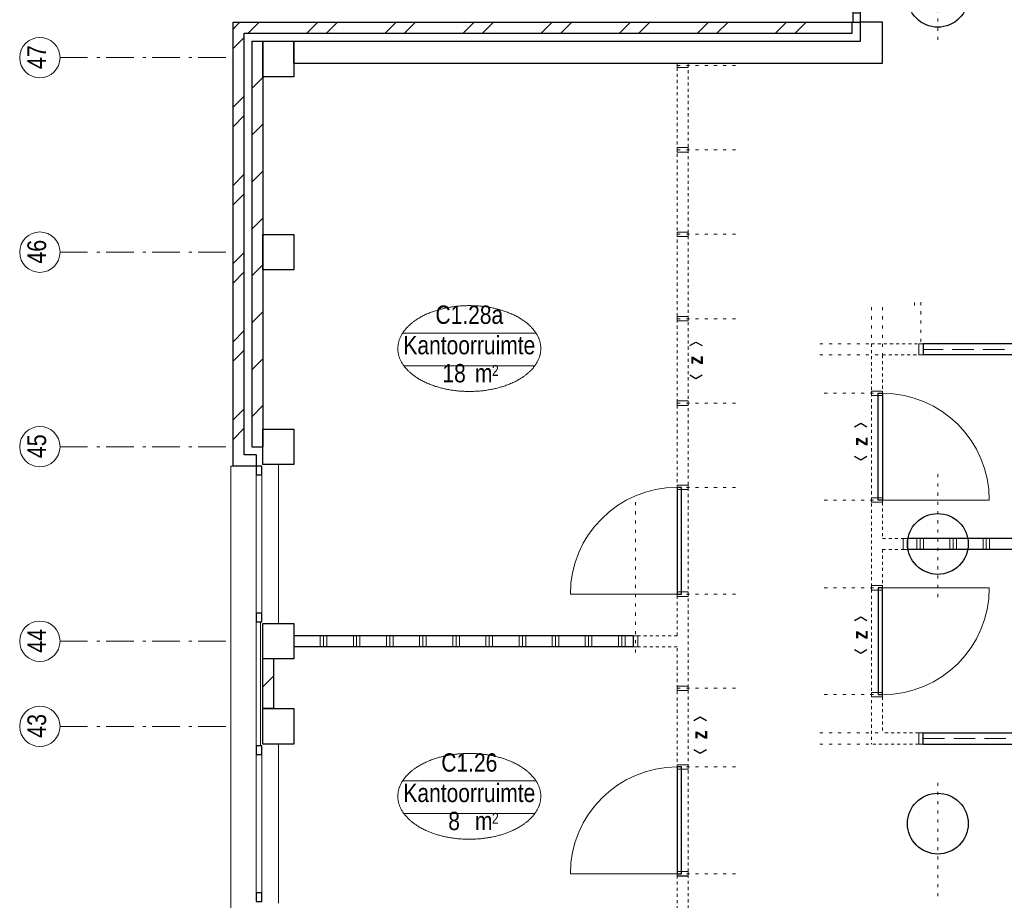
# Model space of a CAD drawing. Header units: millimetres. Extents: x 274611 to 749520, y 175257 to 298905.
# Tile 53 of 251: x 500860 to 509773, y 243488 to 251455. Entities that reach past the tile are written whole.
import ezdxf
from ezdxf.enums import TextEntityAlignment as Align

# ---------------------------------------------------------------- set-up
doc = ezdxf.new("R2010")
doc.units = ezdxf.units.MM
doc.header["$LTSCALE"] = 400
doc.header["$PDMODE"] = 1
doc.header["$PDSIZE"] = 15
for name, pattern in [('STYLE_02', [0.694427, 0.486069, -0.208359]), ('STYLE_05', [0.208282, 0.069427, -0.138855]), ('STYLE_06', [1.041641, 0.625, -0.208282, 0.069427, -0.138931]), ('STYLE_21', [0.138889, 0.069444, -0.069444])]:
    doc.linetypes.add(name, pattern=pattern)
for name, color, linetype, lineweight in [('Binnenkozijnen', 140, 'Continuous', 15), ('Buitenkozijnen', 140, 'Continuous', 15), ('Interieur-deur', 43, 'Continuous', 9), ('Interieur-scheidingswand-horizontaal', 5, 'Continuous', 25), ('Interieur-systeemwand glas', 140, 'STYLE_21', 15), ('Kozijnmerken', 43, 'Continuous', 9), ('Lijn-stramien', 5, 'STYLE_06', 9), ('mat-baksteen', 5, 'Continuous', 25), ('mat-beton (ihwg)', 5, 'Continuous', 25), ('mat-kalkzandsteen', 5, 'Continuous', 25), ('None', 7, 'Continuous', 9), ('Ruimtenummers', 5, 'Continuous', 25)]:
    doc.layers.add(name, color=color, linetype=linetype, lineweight=lineweight)
doc.styles.add('Arial Narrow', font='ARIALN.TTF', dxfattribs={"height": 222.25})
doc.styles.add('Arial Narrow (bold)', font='ARIALNB.TTF', dxfattribs={"height": 172.861111})
doc.styles.get("Standard").update_dxf_attribs({"font": 'arial.ttf'})

# ---------------------------------------------------------------- blocks, each defined once
blk = doc.blocks.new('*X267')
at = {"layer": 'None', "lineweight": 9}
for p, q in [((-15900, 27220), (-15900, 27320)), ((-15870, 27220), (-15870, 27320)), ((-15840, 27220), (-15840, 27320)), ((-15600, 27220), (-15600, 27320)), ((-15570, 27220), (-15570, 27320)), ((-15540, 27220), (-15540, 27320)), ((-15300, 27220), (-15300, 27320)), ((-15270, 27220), (-15270, 27320)), ((-15240, 27220), (-15240, 27320)), ((-15000, 27220), (-15000, 27320)), ((-14970, 27220), (-14970, 27320)), ((-14940, 27220), (-14940, 27320)), ((-14700, 27220), (-14700, 27320)), ((-14670, 27220), (-14670, 27320)), ((-14640, 27220), (-14640, 27320)), ((-14400, 27220), (-14400, 27320)), ((-14370, 27220), (-14370, 27320)), ((-14340, 27220), (-14340, 27320)), ((-14100, 27220), (-14100, 27320)), ((-14070, 27220), (-14070, 27320)), ((-14040, 27220), (-14040, 27320)), ((-13800, 27220), (-13800, 27320)), ((-13770, 27220), (-13770, 27320)), ((-13740, 27220), (-13740, 27320)), ((-13500, 27220), (-13500, 27320)), ((-13470, 27220), (-13470, 27320)), ((-13440, 27220), (-13440, 27320)), ((-13200, 27220), (-13200, 27320)), ((-13170, 27220), (-13170, 27320)), ((-13140, 27220), (-13140, 27320))]:
    blk.add_line(p, q, dxfattribs=at)
blk = doc.blocks.new('Kolom O 550')
at = {"layer": 'mat-beton (ihwg)', "lineweight": 25}
blk.add_circle((0, 0), 275, dxfattribs=at)
blk = doc.blocks.new('*X898')
at = {"layer": 'None', "lineweight": 9}
for p, q in [((-16658.2, 32839.3), (-16627.5, 32870)), ((-16551.1, 32770), (-16451.1, 32870)), ((-16020.4, 32770), (-15920.4, 32870)), ((-15844, 32770), (-15744, 32870)), ((-15313.3, 32770), (-15213.3, 32870)), ((-15136.9, 32770), (-15036.9, 32870)), ((-14606.2, 32770), (-14506.2, 32870)), ((-14429.8, 32770), (-14329.8, 32870)), ((-13899, 32770), (-13799, 32870)), ((-13722.7, 32770), (-13622.7, 32870)), ((-13191.9, 32770), (-13091.9, 32870)), ((-13015.6, 32770), (-12915.6, 32870)), ((-12484.8, 32770), (-12384.8, 32870)), ((-12308.4, 32770), (-12208.4, 32870)), ((-11777.7, 32770), (-11677.7, 32870)), ((-11601.3, 32770), (-11501.3, 32870))]:
    blk.add_line(p, q, dxfattribs=at)
blk = doc.blocks.new('*X930')
at = {"layer": 'None', "lineweight": 9}
blk.add_line((-16418.9, 26856), (-16318.9, 26956), dxfattribs=at)
blk = doc.blocks.new('Gevelpui best 1410 (2D)')
at = {"layer": 'Buitenkozijnen', "lineweight": 15}
for p, q in [((-260, 0), (-260, -1410)), ((-260, 0), (-210, 0)), ((-210, 0), (-210, -1410)), ((-260, -1410), (-210, -1410))]:
    blk.add_line(p, q, dxfattribs=at)
at = {"layer": 'Buitenkozijnen', "color": 92, "lineweight": 25}
for points in [[(-260, 0), (-210, 0), (-210, -80), (-260, -80)], [(-260, -1330), (-210, -1330), (-210, -1410), (-260, -1410)]]:
    blk.add_lwpolyline(points, close=True, dxfattribs=at)
at = {"layer": 'None', "color": 43, "linetype": 'Continuous', "lineweight": 9}
blk.add_line((-410, 15), (-410, -1425), dxfattribs=at)
blk = doc.blocks.new('*X963')
at = {"layer": 'None', "lineweight": 9}
for p, q in [((-16688.9, 32808.5), (-16658.2, 32839.3)), ((-16688.9, 32632.1), (-16588.9, 32732.1)), ((-16688.9, 32101.4), (-16588.9, 32201.4)), ((-16688.9, 31925), (-16588.9, 32025)), ((-16688.9, 31394.3), (-16588.9, 31494.3)), ((-16688.9, 31217.9), (-16588.9, 31317.9)), ((-16688.9, 30687.2), (-16588.9, 30787.2)), ((-16688.9, 30510.8), (-16588.9, 30610.8)), ((-16688.9, 29980.1), (-16588.9, 30080.1)), ((-16688.9, 29803.7), (-16588.9, 29903.7)), ((-16688.9, 29273), (-16588.9, 29373)), ((-16688.9, 29096.6), (-16588.9, 29196.6))]:
    blk.add_line(p, q, dxfattribs=at)
blk = doc.blocks.new('*X964')
at = {"layer": 'None', "lineweight": 9}
for p, q in [((-16518.9, 32695.7), (-16514.6, 32700)), ((-16518.9, 32271.4), (-16418.9, 32371.4)), ((-16518.9, 31847.2), (-16418.9, 31947.2)), ((-16518.9, 31422.9), (-16418.9, 31522.9)), ((-16518.9, 30998.6), (-16418.9, 31098.6)), ((-16518.9, 30574.4), (-16418.9, 30674.4)), ((-16518.9, 30150.1), (-16418.9, 30250.1)), ((-16518.9, 29725.8), (-16418.9, 29825.8)), ((-16518.9, 29301.6), (-16418.9, 29401.6))]:
    blk.add_line(p, q, dxfattribs=at)
blk = doc.blocks.new('*U965')
at = {"layer": 'Buitenkozijnen', "lineweight": 15}
for p, q in [((-11078.9, 34700), (-11008.9, 34700)), ((-11078.9, 32870), (-11078.9, 34700)), ((-11008.9, 32870), (-11008.9, 34700)), ((-11078.9, 32870), (-11008.9, 32870))]:
    blk.add_line(p, q, dxfattribs=at)
blk = doc.blocks.new('*U966')
at = {"layer": 'Buitenkozijnen', "color": 92, "lineweight": 25}
for points in [[(-11008.9, 34700), (-11078.9, 34700), (-11078.9, 34617.3), (-11008.9, 34617.3)], [(-11008.9, 32952.7), (-11078.9, 32952.7), (-11078.9, 32870), (-11008.9, 32870)]]:
    blk.add_lwpolyline(points, close=True, dxfattribs=at)
at = {"layer": 'Buitenkozijnen'}
blk.add_blockref('*U965', (0, 0), dxfattribs=at)
blk = doc.blocks.new('Kolom 280x320')
at = {"layer": 'mat-beton (ihwg)', "lineweight": 25}
blk.add_lwpolyline([(-300, 160), (-20, 160), (-20, -160), (-300, -160)], close=True, dxfattribs=at)
at = {"layer": 'None', "color": 92, "linetype": 'Continuous', "lineweight": 5}
blk.add_point((0, 0), dxfattribs=at)
blk = doc.blocks.new('Ruimtenummer UV 50')
at = {"layer": 'Ruimtenummers', "color": 8, "lineweight": 5}
for p, q in [((602.2, 156.5), (-602.3, 156.5)), ((594.7, -137.5), (-594.8, -137.5))]:
    blk.add_line(p, q, dxfattribs=at)
blk.add_open_spline([(-323.4, 353.8), (-173.3, 405.8), (173.3, 405.8), (323.4, 353.8), (473.5, 301.8), (560.1, 211.8), (646.8, 121.7), (646.8, 17.7), (646.8, -86.3), (560.1, -176.3), (473.5, -266.4), (323.4, -318.4), (173.3, -370.4), (-173.3, -370.4), (-323.4, -318.4), (-473.5, -266.4), (-560.2, -176.3), (-646.8, -86.3), (-646.8, 17.7), (-646.8, 121.7), (-560.2, 211.8), (-473.5, 301.8), (-323.4, 353.8)], degree=2, knots=[0, 0, 0, 0.09962, 0.19924, 0.19924, 0.283607, 0.283607, 0.349619, 0.349619, 0.415638, 0.415638, 0.5, 0.5, 0.59962, 0.69924, 0.69924, 0.783607, 0.783607, 0.849619, 0.849619, 0.915638, 0.915638, 1, 1, 1], dxfattribs=at)
at = {"layer": 'Ruimtenummers', "attachment_point": 2, "style": 'Arial Narrow'}
for s, insert, char_height in [(' m', (103.6, -122.2), 165.95), (' 2', (220.1, -132.8), 96.8)]:
    blk.add_mtext(s, dxfattribs=dict(at, insert=insert, char_height=char_height))
at = {"layer": 'Ruimtenummers', "style": 'Arial Narrow'}
for tag, p in [('Nummer', (0, 406.9)), ('Naam', (0, 131.7)), ('Oppervlak', (-137.9, -122.2))]:
    blk.add_attdef(tag, text='', height=165.9, dxfattribs=at).set_placement(p, align=Align.TOP_CENTER)
blk = doc.blocks.new('Kozijnmerk 50')
at = {"layer": 'Kozijnmerken', "color": 92, "linetype": 'Continuous', "lineweight": 25}
for points in [[(-132.2, 50.6), (-164.8, -5.8), (-132.2, -62.1)], [(132.2, 50.6), (164.8, -5.8), (132.2, -62.1)]]:
    blk.add_lwpolyline(points, dxfattribs=at)
at = {"layer": 'None', "color": 43, "style": 'Arial Narrow (bold)'}
blk.add_attdef('merk', text='', height=138.3, dxfattribs=at).set_placement((0, 0), align=Align.MIDDLE_CENTER)
blk = doc.blocks.new('*U1496')
at = {"layer": 'Interieur-systeemwand glas', "lineweight": 15}
for p, q in [((-10909, 29960), (-10909, 26340)), ((-10809, 29860), (-10809, 28200)), ((-10809, 28100), (-10809, 26440))]:
    blk.add_line(p, q, dxfattribs=at)
blk = doc.blocks.new('*U1497')
at = {"layer": 'Interieur-scheidingswand-horizontaal', "lineweight": 25}
for p, q in [((-10442, 29960), (-10442, 29860)), ((-7206, 29960), (-10442, 29960)), ((-7206, 29960), (-7206, 29860)), ((-7206, 29860), (-10442, 29860))]:
    blk.add_line(p, q, dxfattribs=at)
at = {"layer": 'Interieur-scheidingswand-horizontaal', "linetype": 'STYLE_02', "lineweight": 9}
blk.add_line((-7206, 29910), (-10442, 29910), dxfattribs=at)
blk = doc.blocks.new('*X1498')
at = {"layer": 'None', "lineweight": 9}
for p, q in [((-10500, 28100), (-10500, 28200)), ((-10470, 28100), (-10470, 28200)), ((-10440, 28100), (-10440, 28200)), ((-10200, 28100), (-10200, 28200)), ((-10170, 28100), (-10170, 28200)), ((-10140, 28100), (-10140, 28200)), ((-9900, 28100), (-9900, 28200)), ((-9870, 28100), (-9870, 28200)), ((-9840, 28100), (-9840, 28200)), ((-9600, 28100), (-9600, 28200)), ((-9570, 28100), (-9570, 28200)), ((-9540, 28100), (-9540, 28200)), ((-9300, 28100), (-9300, 28200)), ((-9270, 28100), (-9270, 28200)), ((-9240, 28100), (-9240, 28200)), ((-9000, 28100), (-9000, 28200)), ((-8970, 28100), (-8970, 28200)), ((-8940, 28100), (-8940, 28200)), ((-8700, 28100), (-8700, 28200)), ((-8670, 28100), (-8670, 28200)), ((-8640, 28100), (-8640, 28200)), ((-8400, 28100), (-8400, 28200)), ((-8370, 28100), (-8370, 28200)), ((-8340, 28100), (-8340, 28200)), ((-8100, 28100), (-8100, 28200)), ((-8070, 28100), (-8070, 28200)), ((-8040, 28100), (-8040, 28200)), ((-7800, 28100), (-7800, 28200)), ((-7770, 28100), (-7770, 28200)), ((-7740, 28100), (-7740, 28200)), ((-7500, 28100), (-7500, 28200)), ((-7470, 28100), (-7470, 28200)), ((-7440, 28100), (-7440, 28200))]:
    blk.add_line(p, q, dxfattribs=at)
blk = doc.blocks.new('*U1499')
at = {"layer": 'Interieur-scheidingswand-horizontaal', "lineweight": 25}
for p, q in [((-10584, 28200), (-10584, 28100)), ((-7206, 28200), (-10584, 28200)), ((-7206, 28200), (-7206, 28100)), ((-7206, 28100), (-10584, 28100))]:
    blk.add_line(p, q, dxfattribs=at)
at = {"layer": 'Interieur-scheidingswand-horizontaal'}
blk.add_blockref('*X1498', (0, 0), dxfattribs=at)
blk = doc.blocks.new('*U1500')
at = {"layer": 'Interieur-systeemwand glas', "lineweight": 15}
for p, q in [((-10909, 29960), (-10482, 29960)), ((-10809, 29860), (-10482, 29860))]:
    blk.add_line(p, q, dxfattribs=at)
blk = doc.blocks.new('*U1501')
at = {"layer": 'Interieur-systeemwand glas', "lineweight": 15}
for p, q in [((-10809, 28200), (-10559, 28200)), ((-10809, 28100), (-10559, 28100))]:
    blk.add_line(p, q, dxfattribs=at)
blk = doc.blocks.new('*U1502')
at = {"layer": 'Interieur-deur', "color": 140, "linetype": 'Continuous', "lineweight": 15}
blk.add_line((-9845.2, 27753), (-10809, 27753), dxfattribs=at)
at = {"layer": 'Interieur-deur', "color": 92, "linetype": 'Continuous', "lineweight": 25}
blk.add_lwpolyline([(-10809, 26787), (-10809, 27753), (-10849, 27753), (-10849, 26787)], close=True, dxfattribs=at)
at = {"layer": 'Interieur-deur', "color": 140, "linetype": 'Continuous', "lineweight": 15}
blk.add_arc((-10809, 27753), 966, 270, 0, dxfattribs=at)
at = {"layer": 'Interieur-systeemwand glas', "color": 43, "linetype": 'Continuous', "lineweight": 9}
for points in [[(-10809, 27733), (-10809, 27773), (-10909, 27773), (-10909, 27733)], [(-10809, 26767), (-10809, 26807), (-10909, 26807), (-10909, 26767)]]:
    blk.add_lwpolyline(points, close=True, dxfattribs=at)
at = {"layer": 'Lijn-stramien', "color": 8, "linetype": 'STYLE_05', "lineweight": 5}
for p, q in [((-10809, 27753), (-11385, 27753)), ((-10809, 26787), (-11385, 26787))]:
    blk.add_line(p, q, dxfattribs=at)
at = {"layer": 'None', "linetype": 'Continuous', "lineweight": 5}
for p in [(-10809, 27753), (-10809, 26787)]:
    blk.add_point(p, dxfattribs=at)
blk = doc.blocks.new('*U1503')
at = {"layer": 'Interieur-systeemwand glas', "lineweight": 15}
for p, q in [((-10482, 26440), (-10809, 26440)), ((-10482, 26340), (-10909, 26340))]:
    blk.add_line(p, q, dxfattribs=at)
blk = doc.blocks.new('*U1504')
at = {"layer": 'Interieur-deur', "color": 140, "linetype": 'Continuous', "lineweight": 15}
blk.add_line((-9845.2, 28547), (-10809, 28547), dxfattribs=at)
at = {"layer": 'Interieur-deur', "color": 92, "linetype": 'Continuous', "lineweight": 25}
blk.add_lwpolyline([(-10809, 29513), (-10809, 28547), (-10849, 28547), (-10849, 29513)], close=True, dxfattribs=at)
at = {"layer": 'Interieur-deur', "color": 140, "linetype": 'Continuous', "lineweight": 15}
blk.add_arc((-10809, 28547), 966, 0, 90, dxfattribs=at)
at = {"layer": 'Interieur-systeemwand glas', "color": 43, "linetype": 'Continuous', "lineweight": 9}
for points in [[(-10809, 29533), (-10809, 29493), (-10909, 29493), (-10909, 29533)], [(-10809, 28567), (-10809, 28527), (-10909, 28527), (-10909, 28567)]]:
    blk.add_lwpolyline(points, close=True, dxfattribs=at)
at = {"layer": 'Lijn-stramien', "color": 8, "linetype": 'STYLE_05', "lineweight": 5}
for p, q in [((-10809, 29513), (-11385, 29513)), ((-10809, 28547), (-11385, 28547))]:
    blk.add_line(p, q, dxfattribs=at)
at = {"layer": 'None', "linetype": 'Continuous', "lineweight": 5}
for p in [(-10809, 29513), (-10809, 28547)]:
    blk.add_point(p, dxfattribs=at)
blk = doc.blocks.new('*U1505')
at = {"layer": 'Interieur-systeemwand glas', "color": 43, "linetype": 'Continuous', "lineweight": 9}
blk.add_lwpolyline([(-10584, 28200), (-10584, 28100), (-10624, 28100), (-10624, 28200)], close=True, dxfattribs=at)
at = {"layer": 'Interieur-systeemwand glas', "color": 43, "linetype": 'Continuous', "lineweight": 15}
blk.add_point((-10604, 28200), dxfattribs=at)
blk = doc.blocks.new('*U1516')
at = {"layer": 'Interieur-scheidingswand-horizontaal', "lineweight": 25}
for p, q in [((-10442, 26440), (-7206, 26440)), ((-10442, 26340), (-10442, 26440)), ((-7206, 26340), (-7206, 26440)), ((-10442, 26340), (-7206, 26340))]:
    blk.add_line(p, q, dxfattribs=at)
at = {"layer": 'Interieur-scheidingswand-horizontaal', "linetype": 'STYLE_02', "lineweight": 9}
blk.add_line((-10442, 26390), (-7206, 26390), dxfattribs=at)
blk = doc.blocks.new('*U1517')
at = {"layer": 'Interieur-systeemwand glas', "lineweight": 15}
for p, q in [((-6739, 26340), (-6739, 29960)), ((-6839, 28200), (-6839, 29860)), ((-6839, 26440), (-6839, 28100))]:
    blk.add_line(p, q, dxfattribs=at)
blk = doc.blocks.new('*U1518')
at = {"layer": 'Interieur-systeemwand glas', "lineweight": 15}
for p, q in [((-7166, 29960), (-6739, 29960)), ((-7166, 29860), (-6839, 29860))]:
    blk.add_line(p, q, dxfattribs=at)
blk = doc.blocks.new('*U1519')
at = {"layer": 'Interieur-systeemwand glas', "lineweight": 15}
for p, q in [((-7166, 28200), (-6839, 28200)), ((-7166, 28100), (-6839, 28100))]:
    blk.add_line(p, q, dxfattribs=at)
blk = doc.blocks.new('*U1520')
at = {"layer": 'Interieur-systeemwand glas', "lineweight": 15}
for p, q in [((-6839, 26440), (-7166, 26440)), ((-6739, 26340), (-7166, 26340))]:
    blk.add_line(p, q, dxfattribs=at)
blk = doc.blocks.new('*U1529')
at = {"layer": 'Interieur-systeemwand glas', "color": 43, "linetype": 'Continuous', "lineweight": 9}
blk.add_lwpolyline([(-6839, 29533), (-6839, 29493), (-6739, 29493), (-6739, 29533)], close=True, dxfattribs=at)
at = {"layer": 'None', "linetype": 'Continuous', "lineweight": 5}
blk.add_point((-6839, 29513), dxfattribs=at)
blk = doc.blocks.new('*U1530')
at = {"layer": 'Interieur-systeemwand glas', "color": 43, "linetype": 'Continuous', "lineweight": 9}
blk.add_lwpolyline([(-6839, 28624), (-6839, 28584), (-6739, 28584), (-6739, 28624)], close=True, dxfattribs=at)
at = {"layer": 'None', "linetype": 'Continuous', "lineweight": 5}
blk.add_point((-6839, 28604), dxfattribs=at)
blk = doc.blocks.new('*U1531')
at = {"layer": 'Interieur-systeemwand glas', "color": 43, "linetype": 'Continuous', "lineweight": 9}
blk.add_lwpolyline([(-6839, 27676), (-6839, 27716), (-6739, 27716), (-6739, 27676)], close=True, dxfattribs=at)
at = {"layer": 'None', "linetype": 'Continuous', "lineweight": 5}
blk.add_point((-6839, 27696), dxfattribs=at)
blk = doc.blocks.new('*U1532')
at = {"layer": 'Interieur-systeemwand glas', "color": 43, "linetype": 'Continuous', "lineweight": 9}
blk.add_lwpolyline([(-6839, 26767), (-6839, 26807), (-6739, 26807), (-6739, 26767)], close=True, dxfattribs=at)
at = {"layer": 'None', "linetype": 'Continuous', "lineweight": 5}
blk.add_point((-6839, 26787), dxfattribs=at)
blk = doc.blocks.new('*U1533')
at = {"layer": 'Interieur-systeemwand glas', "color": 43, "linetype": 'Continuous', "lineweight": 9}
blk.add_lwpolyline([(-7206, 29960), (-7206, 29860), (-7166, 29860), (-7166, 29960)], close=True, dxfattribs=at)
at = {"layer": 'Interieur-systeemwand glas', "color": 43, "linetype": 'Continuous', "lineweight": 15}
blk.add_point((-7186, 29960), dxfattribs=at)
blk = doc.blocks.new('*U1534')
at = {"layer": 'Interieur-systeemwand glas', "color": 43, "linetype": 'Continuous', "lineweight": 9}
blk.add_lwpolyline([(-7206, 28200), (-7206, 28100), (-7166, 28100), (-7166, 28200)], close=True, dxfattribs=at)
at = {"layer": 'Interieur-systeemwand glas', "color": 43, "linetype": 'Continuous', "lineweight": 15}
blk.add_point((-7186, 28200), dxfattribs=at)
blk = doc.blocks.new('*U1535')
at = {"layer": 'Interieur-systeemwand glas', "color": 43, "linetype": 'Continuous', "lineweight": 9}
blk.add_lwpolyline([(-7206, 26340), (-7206, 26440), (-7166, 26440), (-7166, 26340)], close=True, dxfattribs=at)
at = {"layer": 'Interieur-systeemwand glas', "color": 43, "linetype": 'Continuous', "lineweight": 15}
blk.add_point((-7186, 26340), dxfattribs=at)
blk = doc.blocks.new('*U1554')
at = {"layer": 'Interieur-systeemwand glas', "color": 43, "linetype": 'Continuous', "lineweight": 9}
for points in [[(-10442, 29960), (-10442, 29860), (-10482, 29860), (-10482, 29960)], [(-10442, 26340), (-10442, 26440), (-10482, 26440), (-10482, 26340)]]:
    blk.add_lwpolyline(points, close=True, dxfattribs=at)
at = {"layer": 'Interieur-systeemwand glas', "color": 43, "linetype": 'Continuous', "lineweight": 15}
for p in [(-10462, 29960), (-10462, 26340)]:
    blk.add_point(p, dxfattribs=at)
at = {"layer": 'Lijn-stramien', "color": 8, "linetype": 'STYLE_05', "lineweight": 5}
for p, q in [((-10462, 30338.4), (-10462, 29960)), ((-7186, 29860), (-7186, 30333.4)), ((-6839, 29860), (-6839, 30333.4)), ((-6739, 29860), (-6739, 30333.4)), ((-10909, 30293), (-10909, 29955)), ((-10809, 30293), (-10809, 29855)), ((-11376.9, 29960), (-10909, 29960)), ((-6271, 29960), (-6739, 29960)), ((-11376.9, 29860), (-10809, 29860)), ((-6271, 29860), (-6839, 29860)), ((-6839, 29513), (-6263, 29513)), ((-6839, 28604), (-6263, 28604)), ((-6839, 27696), (-6263, 27696)), ((-6839, 26787), (-6263, 26787)), ((-11376.9, 26440), (-10809, 26440)), ((-6271, 26440), (-6839, 26440)), ((-11376.9, 26340), (-10909, 26340)), ((-6271, 26340), (-6739, 26340))]:
    blk.add_line(p, q, dxfattribs=at)
at = {"layer": 'Interieur-scheidingswand-horizontaal'}
for name in ['*U1497', '*U1499', '*U1516']:
    blk.add_blockref(name, (0, 0), dxfattribs=at)
at = {"layer": 'Interieur-systeemwand glas'}
for name in ['*U1496', '*U1500', '*U1518', '*U1517', '*U1501', '*U1519', '*U1503', '*U1520']:
    blk.add_blockref(name, (0, 0), dxfattribs=at)
at = {"layer": 'Interieur-systeemwand glas', "color": 7}
for name in ['*U1504', '*U1502']:
    blk.add_blockref(name, (0, 0), dxfattribs=at)
at = {"layer": 'None', "color": 7}
for name in ['*U1533', '*U1529', '*U1530', '*U1505', '*U1534', '*U1531', '*U1532', '*U1535']:
    blk.add_blockref(name, (0, 0), dxfattribs=at)
blk = doc.blocks.new('*U1559')
at = {"layer": 'Binnenkozijnen', "color": 7}
blk.add_blockref('*U1554', (0, 0), dxfattribs=at)
blk = doc.blocks.new('*U1604')
at = {"layer": 'Kozijnmerken', "color": 92, "linetype": 'Continuous', "lineweight": 25}
for points in [[(-12516.6, 26554), (-12460.3, 26586.5), (-12403.9, 26554)], [(-12516.6, 26289.5), (-12460.3, 26257), (-12403.9, 26289.5)]]:
    blk.add_lwpolyline(points, dxfattribs=at)
at = {"layer": 'Kozijnmerken', "color": 0, "flags": 1}
blk.add_attdef('merk', (-12566.3, 26249.4), '', height=4.23, dxfattribs=at)
at = {"layer": 'None', "color": 43, "insert": (-12466, 26421.7), "char_height": 138.3, "attachment_point": 5, "rotation": 90, "style": 'Arial Narrow (bold)'}
blk.add_mtext('z', dxfattribs=at)
blk = doc.blocks.new('*U1605')
at = {"layer": 'Kozijnmerken', "color": 92, "linetype": 'Continuous', "lineweight": 25}
for points in [[(-12554.6, 29944.2), (-12498.3, 29976.8), (-12441.9, 29944.2)], [(-12554.6, 29679.8), (-12498.3, 29647.2), (-12441.9, 29679.8)]]:
    blk.add_lwpolyline(points, dxfattribs=at)
at = {"layer": 'Kozijnmerken', "color": 0, "flags": 1}
blk.add_attdef('merk', (-12604.3, 29639.6), '', height=4.23, dxfattribs=at)
at = {"layer": 'None', "color": 43, "insert": (-12504, 29812), "char_height": 138.3, "attachment_point": 5, "rotation": 90, "style": 'Arial Narrow (bold)'}
blk.add_mtext('z', dxfattribs=at)
blk = doc.blocks.new('*U1620')
at = {"layer": 'Interieur-systeemwand glas', "color": 43, "linetype": 'Continuous', "lineweight": 9}
for points in [[(-12668.9, 25185.5), (-12568.9, 25185.5), (-12568.9, 25145.5), (-12668.9, 25145.5)], [(-13065.9, 24690), (-13065.9, 24790), (-13025.9, 24790), (-13025.9, 24690)], [(-12668.9, 24334.5), (-12568.9, 24334.5), (-12568.9, 24294.5), (-12668.9, 24294.5)]]:
    blk.add_lwpolyline(points, close=True, dxfattribs=at)
at = {"layer": 'Interieur-systeemwand glas', "color": 43, "linetype": 'Continuous', "lineweight": 15}
for p in [(-12668.9, 25165.5), (-12668.9, 25165.5), (-13045.9, 24690), (-12668.9, 24314.5)]:
    blk.add_point(p, dxfattribs=at)
at = {"layer": 'Lijn-stramien', "color": 8, "linetype": 'STYLE_05', "lineweight": 5}
for p, q in [((-12668.9, 25165.5), (-12092.9, 25165.5)), ((-12668.9, 25165.5), (-12092.9, 25165.5)), ((-12668.9, 24314.5), (-12092.9, 24314.5))]:
    blk.add_line(p, q, dxfattribs=at)
at = {"layer": 'None', "linetype": 'Continuous', "lineweight": 5}
blk.add_point((-13065.9, 24740), dxfattribs=at)
blk = doc.blocks.new('*U1626')
at = {"layer": 'Interieur-deur', "color": 140, "linetype": 'Continuous', "lineweight": 15}
blk.add_line((-13632.7, 25166.5), (-12668.9, 25166.5), dxfattribs=at)
at = {"layer": 'Interieur-deur', "color": 92, "linetype": 'Continuous', "lineweight": 25}
blk.add_lwpolyline([(-12668.9, 26132.5), (-12668.9, 25166.5), (-12628.9, 25166.5), (-12628.9, 26132.5)], close=True, dxfattribs=at)
at = {"layer": 'Interieur-deur', "color": 140, "linetype": 'Continuous', "lineweight": 15}
blk.add_arc((-12668.9, 25166.5), 966, 90, 180, dxfattribs=at)
at = {"layer": 'Interieur-systeemwand glas', "color": 43, "linetype": 'Continuous', "lineweight": 9}
for points in [[(-12668.9, 26152.5), (-12668.9, 26112.5), (-12568.9, 26112.5), (-12568.9, 26152.5)], [(-12668.9, 25186.5), (-12668.9, 25146.5), (-12568.9, 25146.5), (-12568.9, 25186.5)]]:
    blk.add_lwpolyline(points, close=True, dxfattribs=at)
at = {"layer": 'Lijn-stramien', "color": 8, "linetype": 'STYLE_05', "lineweight": 5}
for p, q in [((-12668.9, 26132.5), (-12092.9, 26132.5)), ((-12668.9, 25166.5), (-12092.9, 25166.5))]:
    blk.add_line(p, q, dxfattribs=at)
at = {"layer": 'None', "linetype": 'Continuous', "lineweight": 5}
for p in [(-12668.9, 26132.5), (-12668.9, 25166.5)]:
    blk.add_point(p, dxfattribs=at)
blk = doc.blocks.new('*U1628')
at = {"layer": 'Interieur-systeemwand glas', "color": 43, "linetype": 'Continuous', "lineweight": 9}
blk.add_lwpolyline([(-12668.9, 26152.5), (-12568.9, 26152.5), (-12568.9, 26112.5), (-12668.9, 26112.5)], close=True, dxfattribs=at)
at = {"layer": 'Interieur-systeemwand glas', "color": 43, "linetype": 'Continuous', "lineweight": 15}
for p in [(-12668.9, 26844.5), (-12668.9, 26132.5)]:
    blk.add_point(p, dxfattribs=at)
at = {"layer": 'Lijn-stramien', "color": 8, "linetype": 'STYLE_05', "lineweight": 5}
for p, q in [((-12668.9, 26844.5), (-12092.9, 26844.5)), ((-12668.9, 26132.5), (-12092.9, 26132.5))]:
    blk.add_line(p, q, dxfattribs=at)
blk = doc.blocks.new('*U1629')
at = {"layer": 'Interieur-deur', "color": 140, "linetype": 'Continuous', "lineweight": 15}
blk.add_line((-13632.7, 27695.5), (-12668.9, 27695.5), dxfattribs=at)
at = {"layer": 'Interieur-deur', "color": 92, "linetype": 'Continuous', "lineweight": 25}
blk.add_lwpolyline([(-12668.9, 28661.5), (-12668.9, 27695.5), (-12628.9, 27695.5), (-12628.9, 28661.5)], close=True, dxfattribs=at)
at = {"layer": 'Interieur-deur', "color": 140, "linetype": 'Continuous', "lineweight": 15}
blk.add_arc((-12668.9, 27695.5), 966, 90, 180, dxfattribs=at)
at = {"layer": 'Interieur-systeemwand glas', "color": 43, "linetype": 'Continuous', "lineweight": 9}
for points in [[(-12668.9, 28681.5), (-12668.9, 28641.5), (-12568.9, 28641.5), (-12568.9, 28681.5)], [(-12668.9, 27715.5), (-12668.9, 27675.5), (-12568.9, 27675.5), (-12568.9, 27715.5)]]:
    blk.add_lwpolyline(points, close=True, dxfattribs=at)
at = {"layer": 'Lijn-stramien', "color": 8, "linetype": 'STYLE_05', "lineweight": 5}
for p, q in [((-12668.9, 28661.5), (-12092.9, 28661.5)), ((-12668.9, 27695.5), (-12092.9, 27695.5))]:
    blk.add_line(p, q, dxfattribs=at)
at = {"layer": 'None', "linetype": 'Continuous', "lineweight": 5}
for p in [(-12668.9, 28661.5), (-12668.9, 27695.5)]:
    blk.add_point(p, dxfattribs=at)
blk = doc.blocks.new('*U1631')
at = {"layer": 'Interieur-systeemwand glas', "color": 43, "linetype": 'Continuous', "lineweight": 9}
blk.add_lwpolyline([(-12668.9, 32500), (-12568.9, 32500), (-12568.9, 32460), (-12668.9, 32460)], close=True, dxfattribs=at)
at = {"layer": 'Interieur-systeemwand glas', "color": 43, "linetype": 'Continuous', "lineweight": 15}
blk.add_point((-12668.9, 32480), dxfattribs=at)
blk = doc.blocks.new('*U1632')
at = {"layer": 'Interieur-systeemwand glas', "color": 43, "linetype": 'Continuous', "lineweight": 9}
blk.add_lwpolyline([(-12668.9, 31736), (-12568.9, 31736), (-12568.9, 31696), (-12668.9, 31696)], close=True, dxfattribs=at)
at = {"layer": 'Interieur-systeemwand glas', "color": 43, "linetype": 'Continuous', "lineweight": 15}
blk.add_point((-12668.9, 31716), dxfattribs=at)
blk = doc.blocks.new('*U1633')
at = {"layer": 'Interieur-systeemwand glas', "color": 43, "linetype": 'Continuous', "lineweight": 9}
blk.add_lwpolyline([(-12668.9, 30972), (-12568.9, 30972), (-12568.9, 30932), (-12668.9, 30932)], close=True, dxfattribs=at)
at = {"layer": 'Interieur-systeemwand glas', "color": 43, "linetype": 'Continuous', "lineweight": 15}
blk.add_point((-12668.9, 30952), dxfattribs=at)
blk = doc.blocks.new('*U1634')
at = {"layer": 'Interieur-systeemwand glas', "color": 43, "linetype": 'Continuous', "lineweight": 9}
blk.add_lwpolyline([(-12668.9, 30208), (-12568.9, 30208), (-12568.9, 30168), (-12668.9, 30168)], close=True, dxfattribs=at)
at = {"layer": 'Interieur-systeemwand glas', "color": 43, "linetype": 'Continuous', "lineweight": 15}
blk.add_point((-12668.9, 30188), dxfattribs=at)
blk = doc.blocks.new('*U1635')
at = {"layer": 'Interieur-systeemwand glas', "color": 43, "linetype": 'Continuous', "lineweight": 9}
blk.add_lwpolyline([(-12668.9, 29444), (-12568.9, 29444), (-12568.9, 29404), (-12668.9, 29404)], close=True, dxfattribs=at)
at = {"layer": 'Interieur-systeemwand glas', "color": 43, "linetype": 'Continuous', "lineweight": 15}
blk.add_point((-12668.9, 29424), dxfattribs=at)
blk = doc.blocks.new('*U1640')
at = {"layer": 'Interieur-systeemwand glas', "color": 43, "linetype": 'Continuous', "lineweight": 9}
blk.add_lwpolyline([(-12668.9, 28681.5), (-12568.9, 28681.5), (-12568.9, 28641.5), (-12668.9, 28641.5)], close=True, dxfattribs=at)
at = {"layer": 'Interieur-systeemwand glas', "color": 43, "linetype": 'Continuous', "lineweight": 15}
blk.add_point((-12668.9, 28661.5), dxfattribs=at)
at = {"layer": 'Lijn-stramien', "color": 8, "linetype": 'STYLE_05', "lineweight": 5}
for p, q in [((-12668.9, 32480), (-12092.9, 32480)), ((-12668.9, 31716), (-12092.9, 31716)), ((-12668.9, 30952), (-12092.9, 30952)), ((-12668.9, 30188), (-12092.9, 30188)), ((-12668.9, 29424), (-12092.9, 29424)), ((-12668.9, 28661.5), (-12092.9, 28661.5))]:
    blk.add_line(p, q, dxfattribs=at)
at = {"layer": 'None', "color": 7}
for name in ['*U1631', '*U1632', '*U1633', '*U1634', '*U1635']:
    blk.add_blockref(name, (0, 0), dxfattribs=at)
blk = doc.blocks.new('*U1647')
at = {"layer": 'Interieur-systeemwand glas', "lineweight": 15}
for p, q in [((-13027.9, 27320), (-12668.9, 27320)), ((-13027.9, 27220), (-12668.9, 27220))]:
    blk.add_line(p, q, dxfattribs=at)
blk = doc.blocks.new('*U1649')
at = {"layer": 'Interieur-systeemwand glas', "color": 43, "linetype": 'Continuous', "lineweight": 9}
for points in [[(-12668.9, 27715.5), (-12568.9, 27715.5), (-12568.9, 27675.5), (-12668.9, 27675.5)], [(-13065.9, 27220), (-13065.9, 27320), (-13025.9, 27320), (-13025.9, 27220)], [(-12668.9, 26864.5), (-12568.9, 26864.5), (-12568.9, 26824.5), (-12668.9, 26824.5)]]:
    blk.add_lwpolyline(points, close=True, dxfattribs=at)
at = {"layer": 'Interieur-systeemwand glas', "color": 43, "linetype": 'Continuous', "lineweight": 15}
for p in [(-12668.9, 27695.5), (-12668.9, 27695.5), (-13045.9, 27220), (-12668.9, 26844.5)]:
    blk.add_point(p, dxfattribs=at)
at = {"layer": 'Lijn-stramien', "color": 8, "linetype": 'STYLE_05', "lineweight": 5}
for p, q in [((-12668.9, 27695.5), (-12092.9, 27695.5)), ((-12668.9, 27695.5), (-12092.9, 27695.5)), ((-12668.9, 26844.5), (-12092.9, 26844.5))]:
    blk.add_line(p, q, dxfattribs=at)
at = {"layer": 'None', "linetype": 'Continuous', "lineweight": 5}
blk.add_point((-13065.9, 27270), dxfattribs=at)
blk = doc.blocks.new('*U1650')
at = {"layer": 'Interieur-scheidingswand-horizontaal', "color": 7}
for name in ['*U1640', '*U1629', '*U1626']:
    blk.add_blockref(name, (0, 0), dxfattribs=at)
at = {"layer": 'Interieur-systeemwand glas'}
blk.add_blockref('*U1647', (0, 0), dxfattribs=at)
at = {"layer": 'Kozijnmerken', "color": 7}
for name in ['*U1605', '*U1604']:
    blk.add_blockref(name, (0, 0), dxfattribs=at)
at = {"layer": 'None', "color": 7}
for name in ['*U1649', '*U1628', '*U1620']:
    blk.add_blockref(name, (0, 0), dxfattribs=at)

msp = doc.modelspace()

# ---------------------------------------------------------------- linework, layer by layer
at = {"layer": 'Buitenkozijnen', "color": 43, "lineweight": 9, "flags": 128}
msp.add_lwpolyline([(503001.24035, 247417.18879), (502771.28099, 247417.18879), (502771.28099, 227637.18879), (502791.28099, 227637.18879)], dxfattribs=at)
at = {"layer": 'Buitenkozijnen', "lineweight": 15}
msp.add_lwpolyline([(503001.24035, 246007.18879), (503041.28099, 246007.18879), (503041.28099, 244887.18879), (503001.24035, 244887.18879)], close=True, dxfattribs=at)
at = {"layer": 'Interieur-scheidingswand-horizontaal', "lineweight": 25}
for p, q in [((503341.28099, 245882.18879), (503341.28099, 245782.18879)), ((506414.28099, 245882.18879), (503341.28099, 245882.18879)), ((506414.28099, 245882.18879), (506414.28099, 245782.18879)), ((506414.28099, 245782.18879), (503341.28099, 245782.18879))]:
    msp.add_line(p, q, dxfattribs=at)
at = {"layer": 'Interieur-systeemwand glas', "lineweight": 15}
for p, q in [((506811.28099, 245882.18879), (506811.28099, 251062.18879)), ((506911.28099, 232692.18879), (506911.28099, 251062.18879)), ((506811.28099, 243352.18879), (506811.28099, 245782.18879))]:
    msp.add_line(p, q, dxfattribs=at)
at = {"layer": 'Lijn-stramien', "color": 8, "linetype": 'STYLE_05', "lineweight": 5}
for p, q in [((509171.28099, 251272.18879), (509171.28099, 252752.18879)), ((508961.24566, 248868.18879), (508961.24566, 248900.57278)), ((509171.28099, 246232.18879), (509171.28099, 247362.18879)), ((506435.28099, 245730.18879), (506435.28099, 247130.18879)), ((509171.28099, 244552.18879), (509171.28099, 243492.18879))]:
    msp.add_line(p, q, dxfattribs=at)
at = {"layer": 'mat-baksteen', "lineweight": 25}
for p, q in [((502791.28099, 251432.18879), (508396.28099, 251432.18879)), ((502791.28099, 247417.18879), (502791.28099, 251432.18879)), ((508396.28099, 251332.18879), (508396.28099, 251432.18879)), ((502891.28099, 251332.18879), (508396.28099, 251332.18879)), ((502891.28099, 247517.18879), (502891.28099, 251332.18879)), ((503001.24035, 247517.18879), (502891.28099, 247517.18879)), ((503001.24035, 247517.18879), (503001.24035, 247417.18879)), ((503001.24035, 247417.18879), (502791.28099, 247417.18879))]:
    msp.add_line(p, q, dxfattribs=at)
at = {"layer": 'mat-beton (ihwg)', "lineweight": 25}
for p, q in [((508671.28099, 251432.18879), (508471.28099, 251432.18879)), ((508471.28099, 251262.18879), (508471.28099, 251432.18879)), ((508671.28099, 251062.18879), (508671.28099, 251432.18879)), ((503341.28099, 251262.18879), (508471.28099, 251262.18879)), ((503341.28099, 251062.18879), (503341.28099, 251262.18879)), ((503341.28099, 251062.18879), (508671.28099, 251062.18879))]:
    msp.add_line(p, q, dxfattribs=at)
msp.add_lwpolyline([(503061.28099, 251262.18879), (503341.28099, 251262.18879), (503341.28099, 250937.18879), (503061.28099, 250937.18879)], close=True, dxfattribs=at)
at = {"layer": 'mat-kalkzandsteen', "lineweight": 25}
for p, q in [((502961.28099, 251262.18879), (502961.28099, 247592.18879)), ((502961.28099, 251262.18879), (503061.28099, 251262.18879)), ((503061.28099, 251262.18879), (503061.28099, 247592.18879)), ((502961.28099, 247592.18879), (503061.28099, 247592.18879)), ((503161.28099, 245672.18879), (503061.28099, 245672.18879)), ((503061.28099, 245222.18879), (503061.28099, 245672.18879)), ((503161.28099, 245222.18879), (503161.28099, 245672.18879)), ((503161.28099, 245222.18879), (503061.28099, 245222.18879))]:
    msp.add_line(p, q, dxfattribs=at)
at = {"layer": 'None', "color": 7, "linetype": 'STYLE_06', "lineweight": 9}
for p, q in [((501225.10426, 251112.18879), (502725.10426, 251112.18879)), ((501225.10426, 249352.18879), (502725.10426, 249352.18879)), ((501225.10426, 247592.18879), (502725.10426, 247592.18879)), ((501225.10426, 245832.18879), (502725.10426, 245832.18879)), ((501225.10426, 245062.18879), (502725.10426, 245062.18879))]:
    msp.add_line(p, q, dxfattribs=at)
at = {"layer": 'None', "color": 43, "linetype": 'Continuous', "lineweight": 9}
for centre in [(501042.49784, 251112.18879), (501042.49784, 249352.18879), (501042.49784, 247592.18879), (501042.49784, 245832.18879), (501042.49784, 245062.18879)]:
    msp.add_circle(centre, 182.60642, dxfattribs=at)

# ---------------------------------------------------------------- block references
at = {"layer": 'Buitenkozijnen', "color": 7, "xscale": -1}
for p in [(502791.28099, 247417.18879), (502791.28099, 244887.18879)]:
    msp.add_blockref('Gevelpui best 1410 (2D)', p, dxfattribs=at)
at = {"layer": 'Interieur-scheidingswand-horizontaal'}
msp.add_blockref('*X267', (519480.22162, 218562.18879), dxfattribs=at)
at = {"layer": 'Kozijnmerken', "color": 7, "rotation": 90}
for p in [(508467.93283, 247638.92963), (508467.93283, 245888.92963)]:
    msp.add_blockref('Kozijnmerk 50', p, dxfattribs=at).add_auto_attribs({'merk': 'z'})
at = {"layer": 'mat-baksteen'}
for name in ['*X963', '*X898']:
    msp.add_blockref(name, (519480.22162, 218562.18879), dxfattribs=at)
at = {"layer": 'mat-beton (ihwg)', "color": 7}
for name, p in [('Kolom O 550', (509171.28099, 251662.18879)), ('Kolom 280x320', (503361.28099, 247592.18879)), ('Kolom O 550', (509171.28099, 246712.18879)), ('Kolom O 550', (509171.28099, 244182.18879))]:
    msp.add_blockref(name, p, dxfattribs=at)
at = {"layer": 'mat-beton (ihwg)', "color": 7, "rotation": 180}
for p in [(503041.28099, 249352.18879), (503041.28099, 245832.18879), (503041.28099, 245062.18879)]:
    msp.add_blockref('Kolom 280x320', p, dxfattribs=at)
at = {"layer": 'mat-kalkzandsteen'}
for name in ['*X964', '*X930']:
    msp.add_blockref(name, (519480.22162, 218562.18879), dxfattribs=at)
at = {"layer": 'None', "color": 7}
for name in ['*U966', '*U1650', '*U1559']:
    msp.add_blockref(name, (519480.22162, 218562.18879), dxfattribs=at)
at = {"layer": 'Ruimtenummers'}
for p, values in [((504930.22162, 248462.42212), {'Nummer': 'C1.28a', 'Naam': 'Kantoorruimte', 'Oppervlak': '18'}), ((504930.22162, 244411.39495), {'Nummer': 'C1.26', 'Naam': 'Kantoorruimte', 'Oppervlak': '8'})]:
    msp.add_blockref('Ruimtenummer UV 50', p, dxfattribs=at).add_auto_attribs(values)

# ---------------------------------------------------------------- texts
at = {"layer": 'None', "color": 8, "char_height": 169.333333, "attachment_point": 1, "rotation": 90, "style": 'Arial Narrow'}
for s, insert in [('47', (500929.74026, 251008.18648)), ('46', (500929.74026, 249248.18648)), ('45', (500929.74026, 247488.18648)), ('44', (500929.74026, 245728.18648)), ('43', (500929.74026, 244958.18648))]:
    msp.add_mtext(s, dxfattribs=dict(at, insert=insert))

doc.saveas('drawing.dxf')
